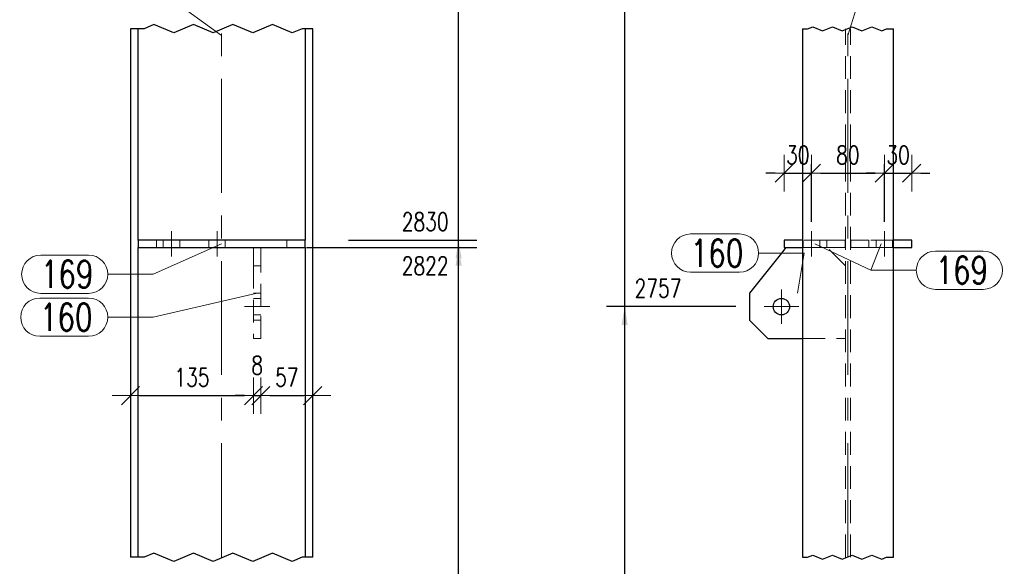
# Model space of a CAD drawing. Header units: millimetres. Extents: x -174 to 432, y 15234 to 15730.
# Tile 18 of 24: x 195 to 303, y 15416 to 15476. Entities that reach past the tile are written whole.
import ezdxf

# ---------------------------------------------------------------- set-up
doc = ezdxf.new("R2010")
doc.units = ezdxf.units.MM
doc.header["$LTSCALE"] = 10
doc.linetypes.add('HIDDEN', pattern=[0.375, 0.25, -0.125])
doc.linetypes.add('MITTE', pattern=[2, 1.25, -0.25, 0.25, -0.25])
doc.layers.get('Defpoints').update_dxf_attribs({"color": 1})
for name, color, linetype, lineweight in [('PS_DIM', 4, 'Continuous', 13), ('PS_Hidden', 2, 'HIDDEN', 9), ('PS_Mid', 5, 'MITTE', 15), ('PS_Pos', 1, 'Continuous', 15), ('PS_Shape', 161, 'Continuous', 30), ('PS_SOLID', 7, 'Continuous', 30)]:
    doc.layers.add(name, color=color, linetype=linetype, lineweight=lineweight)
doc.styles.add('simplex', font='simplex.shx', dxfattribs={"width": 0.75})
doc.dimstyles.new('1_10_GŁ_DS1-LS10', dxfattribs={"dimtxt": 2, "dimasz": 2, "dimexe": 2, "dimexo": 5, "dimgap": 1, "dimtad": 1, "dimjust": 4, "dimdec": 0, "dimlfac": 10, "dimtxsty": 'simplex', "dimblk1": 'NONE', "dimsah": 1, "dimcen": 2, "dimclrd": 256, "dimclre": 256, "dimclrt": 3, "dimadec": 1, "dimazin": 0, "dimtfac": 1, "dimtdec": 0, "dimtmove": 2, "dimatfit": 3, "dimfxl": 1, "dimarcsym": 0})
doc.dimstyles.new('1_10_PRZ', dxfattribs={"dimtxt": 2, "dimasz": 1, "dimexe": 2, "dimexo": 5, "dimgap": 1, "dimtad": 1, "dimdec": 0, "dimlfac": 10, "dimtxsty": 'simplex', "dimblk": 'dimznak', "dimcen": 2, "dimse1": 1, "dimse2": 1, "dimclrt": 3, "dimadec": 1, "dimazin": 0, "dimtfac": 1, "dimtdec": 0, "dimtix": 1, "dimtmove": 2, "dimatfit": 3, "dimldrblk": 'dim-grot', "dimfxl": 1, "dimarcsym": 0})
doc.dimstyles.new('1_10_SC', dxfattribs={"dimtxt": 2, "dimasz": 1, "dimexe": 1, "dimexo": 1, "dimgap": 1, "dimtad": 1, "dimdec": 0, "dimlfac": 10, "dimtxsty": 'simplex', "dimblk": 'dimznak', "dimcen": 2, "dimclrd": 256, "dimclre": 256, "dimclrt": 3, "dimadec": 1, "dimazin": 0, "dimtfac": 1, "dimtdec": 0, "dimtix": 1, "dimtmove": 2, "dimatfit": 3, "dimldrblk": 'dim-grot', "dimfxl": 1, "dimarcsym": 0})

# ---------------------------------------------------------------- blocks, each defined once
blk = doc.blocks.new('*D112')
at = {"layer": 'Defpoints', "color": 0, "transparency": 16777216}
for p in [(221.08, 15450.93), (242.75, 15450.93), (226.75, 15367.13)]:
    blk.add_point(p, dxfattribs=at)
at = {"layer": 'PS_DIM', "lineweight": -2, "transparency": 16777216}
for p, q in [((226.08, 15450.93), (244.75, 15450.93)), ((242.75, 15367.13), (242.75, 15448.93)), ((231.75, 15367.13), (244.75, 15367.13))]:
    blk.add_line(p, q, dxfattribs=at)
at = {"layer": 'PS_DIM', "transparency": 16777216}
blk.add_solid([(242.42, 15448.93), (243.09, 15448.93), (242.75, 15450.93)], dxfattribs=at)
at = {"layer": 'PS_DIM', "color": 3, "transparency": 16777216, "insert": (239.09, 15448.91), "char_height": 2, "attachment_point": 5, "rotation": 0.0573, "style": 'simplex'}
blk.add_mtext('2822', dxfattribs=at)
blk = doc.blocks.new('_None')
blk = doc.blocks.new('*D113')
at = {"layer": 'Defpoints', "color": 0, "transparency": 16777216}
for p in [(225.67, 15451.73), (242.75, 15451.73), (226.75, 15367.13)]:
    blk.add_point(p, dxfattribs=at)
at = {"layer": 'PS_DIM', "lineweight": -2, "transparency": 16777216}
for p, q in [((230.67, 15451.73), (244.75, 15451.73)), ((242.75, 15367.13), (242.75, 15449.73)), ((231.75, 15367.13), (244.75, 15367.13))]:
    blk.add_line(p, q, dxfattribs=at)
at = {"layer": 'PS_DIM', "transparency": 16777216}
blk.add_solid([(242.42, 15449.73), (243.09, 15449.73), (242.75, 15451.73)], dxfattribs=at)
at = {"layer": 'PS_DIM', "color": 3, "transparency": 16777216, "insert": (239.09, 15453.75), "char_height": 2, "attachment_point": 5, "rotation": 0.0573, "style": 'simplex'}
blk.add_mtext('2830', dxfattribs=at)
blk = doc.blocks.new('*D114')
at = {"layer": 'Defpoints', "color": 0, "transparency": 16777216}
for p in [(225.9, 15501.73), (242.75, 15501.73), (226.75, 15367.13)]:
    blk.add_point(p, dxfattribs=at)
at = {"layer": 'PS_DIM', "lineweight": -2, "transparency": 16777216}
for p, q in [((230.9, 15501.73), (244.75, 15501.73)), ((242.75, 15367.13), (242.75, 15499.73)), ((231.75, 15367.13), (244.75, 15367.13))]:
    blk.add_line(p, q, dxfattribs=at)
at = {"layer": 'PS_DIM', "transparency": 16777216}
blk.add_solid([(242.42, 15499.73), (243.09, 15499.73), (242.75, 15501.73)], dxfattribs=at)
at = {"layer": 'PS_DIM', "color": 3, "transparency": 16777216, "insert": (239.09, 15503.75), "char_height": 2, "attachment_point": 5, "rotation": 0.0573, "style": 'simplex'}
blk.add_mtext('3930', dxfattribs=at)
blk = doc.blocks.new('*D115')
at = {"layer": 'Defpoints', "color": 0, "transparency": 16777216}
for p in [(221.05, 15518.73), (242.75, 15518.73), (226.75, 15367.13)]:
    blk.add_point(p, dxfattribs=at)
at = {"layer": 'PS_DIM', "lineweight": -2, "transparency": 16777216}
for p, q in [((226.05, 15518.73), (244.75, 15518.73)), ((242.75, 15367.13), (242.75, 15516.73)), ((231.75, 15367.13), (244.75, 15367.13))]:
    blk.add_line(p, q, dxfattribs=at)
at = {"layer": 'PS_DIM', "transparency": 16777216}
blk.add_solid([(242.42, 15516.73), (243.09, 15516.73), (242.75, 15518.73)], dxfattribs=at)
at = {"layer": 'PS_DIM', "color": 3, "transparency": 16777216, "insert": (239.23, 15520.75), "char_height": 2, "attachment_point": 5, "rotation": 0.0573, "style": 'simplex'}
blk.add_mtext('4100', dxfattribs=at)
blk = doc.blocks.new('*D116')
at = {"layer": 'Defpoints', "color": 0, "transparency": 16777216}
for p in [(217.15, 15580.52), (242.75, 15580.52), (226.75, 15367.13)]:
    blk.add_point(p, dxfattribs=at)
at = {"layer": 'PS_DIM', "lineweight": -2, "transparency": 16777216}
for p, q in [((222.15, 15580.52), (244.75, 15580.52)), ((242.75, 15367.13), (242.75, 15578.52)), ((231.75, 15367.13), (244.75, 15367.13))]:
    blk.add_line(p, q, dxfattribs=at)
at = {"layer": 'PS_DIM', "transparency": 16777216}
blk.add_solid([(242.42, 15578.52), (243.09, 15578.52), (242.75, 15580.52)], dxfattribs=at)
at = {"layer": 'PS_DIM', "color": 3, "transparency": 16777216, "insert": (239.09, 15576.4), "char_height": 2, "attachment_point": 5, "rotation": 0.0573, "style": 'simplex'}
blk.add_mtext('5898', dxfattribs=at)
blk = doc.blocks.new('*D117')
at = {"layer": 'Defpoints', "color": 0, "transparency": 16777216}
for p in [(226.75, 15581.29), (242.75, 15581.29), (226.75, 15367.13)]:
    blk.add_point(p, dxfattribs=at)
at = {"layer": 'PS_DIM', "lineweight": -2, "transparency": 16777216}
for p, q in [((231.75, 15581.29), (244.75, 15581.29)), ((242.75, 15367.13), (242.75, 15579.29)), ((231.75, 15367.13), (244.75, 15367.13))]:
    blk.add_line(p, q, dxfattribs=at)
at = {"layer": 'PS_DIM', "transparency": 16777216}
blk.add_solid([(242.42, 15579.29), (243.09, 15579.29), (242.75, 15581.29)], dxfattribs=at)
at = {"layer": 'PS_DIM', "color": 3, "transparency": 16777216, "insert": (239.13, 15579.06), "char_height": 2, "attachment_point": 5, "rotation": 0.0573, "style": 'simplex'}
blk.add_mtext('5906', dxfattribs=at)
blk = doc.blocks.new('*D118')
at = {"layer": 'Defpoints', "color": 0, "transparency": 16777216}
for p in [(226.15, 15582.7), (242.75, 15582.7), (226.75, 15367.13)]:
    blk.add_point(p, dxfattribs=at)
at = {"layer": 'PS_DIM', "lineweight": -2, "transparency": 16777216}
for p, q in [((231.15, 15582.7), (244.75, 15582.7)), ((242.75, 15367.13), (242.75, 15580.7)), ((231.75, 15367.13), (244.75, 15367.13))]:
    blk.add_line(p, q, dxfattribs=at)
at = {"layer": 'PS_DIM', "transparency": 16777216}
blk.add_solid([(242.42, 15580.7), (243.09, 15580.7), (242.75, 15582.7)], dxfattribs=at)
at = {"layer": 'PS_DIM', "color": 3, "transparency": 16777216, "insert": (239.09, 15584.72), "char_height": 2, "attachment_point": 5, "rotation": 0.0573, "style": 'simplex'}
blk.add_mtext('5920', dxfattribs=at)
blk = doc.blocks.new('*D121')
at = {"layer": 'Defpoints', "color": 0, "transparency": 16777216}
for p in [(260.98, 15444.43), (278.18, 15444.43), (290.48, 15367.13)]:
    blk.add_point(p, dxfattribs=at)
at = {"layer": 'PS_DIM', "lineweight": -2, "transparency": 16777216}
for p, q in [((273.18, 15444.43), (258.98, 15444.43)), ((260.98, 15367.13), (260.98, 15442.43)), ((285.48, 15367.13), (258.98, 15367.13))]:
    blk.add_line(p, q, dxfattribs=at)
at = {"layer": 'PS_DIM', "transparency": 16777216}
blk.add_solid([(260.64, 15442.43), (261.31, 15442.43), (260.98, 15444.43)], dxfattribs=at)
at = {"layer": 'PS_DIM', "color": 3, "transparency": 16777216, "insert": (264.64, 15446.45), "char_height": 2, "attachment_point": 5, "rotation": 0.0573, "style": 'simplex'}
blk.add_mtext('2757', dxfattribs=at)
blk = doc.blocks.new('*D122')
at = {"layer": 'Defpoints', "color": 0, "transparency": 16777216}
for p in [(260.98, 15515.23), (278.18, 15515.23), (290.48, 15367.13)]:
    blk.add_point(p, dxfattribs=at)
at = {"layer": 'PS_DIM', "lineweight": -2, "transparency": 16777216}
for p, q in [((273.18, 15515.23), (258.98, 15515.23)), ((260.98, 15367.13), (260.98, 15513.23)), ((285.48, 15367.13), (258.98, 15367.13))]:
    blk.add_line(p, q, dxfattribs=at)
at = {"layer": 'PS_DIM', "transparency": 16777216}
blk.add_solid([(260.64, 15513.23), (261.31, 15513.23), (260.98, 15515.23)], dxfattribs=at)
at = {"layer": 'PS_DIM', "color": 3, "transparency": 16777216, "insert": (264.64, 15517.25), "char_height": 2, "attachment_point": 5, "rotation": 0.0573, "style": 'simplex'}
blk.add_mtext('4065', dxfattribs=at)
blk = doc.blocks.new('*D123')
at = {"layer": 'Defpoints', "color": 0, "transparency": 16777216}
for p in [(260.98, 15572.23), (278.18, 15572.23), (290.48, 15367.13)]:
    blk.add_point(p, dxfattribs=at)
at = {"layer": 'PS_DIM', "lineweight": -2, "transparency": 16777216}
for p, q in [((273.18, 15572.23), (258.98, 15572.23)), ((260.98, 15367.13), (260.98, 15570.23)), ((285.48, 15367.13), (258.98, 15367.13))]:
    blk.add_line(p, q, dxfattribs=at)
at = {"layer": 'PS_DIM', "transparency": 16777216}
blk.add_solid([(260.64, 15570.23), (261.31, 15570.23), (260.98, 15572.23)], dxfattribs=at)
at = {"layer": 'PS_DIM', "color": 3, "transparency": 16777216, "insert": (264.5, 15574.25), "char_height": 2, "attachment_point": 5, "rotation": 0.0573, "style": 'simplex'}
blk.add_mtext('5815', dxfattribs=at)
blk = doc.blocks.new('*D124')
at = {"layer": 'Defpoints', "color": 0, "transparency": 16777216}
for p in [(260.98, 15582.7), (292.31, 15582.7), (290.48, 15367.13)]:
    blk.add_point(p, dxfattribs=at)
at = {"layer": 'PS_DIM', "lineweight": -2, "transparency": 16777216}
for p, q in [((287.31, 15582.7), (258.98, 15582.7)), ((260.98, 15367.13), (260.98, 15580.7)), ((285.48, 15367.13), (258.98, 15367.13))]:
    blk.add_line(p, q, dxfattribs=at)
at = {"layer": 'PS_DIM', "transparency": 16777216}
blk.add_solid([(260.64, 15580.7), (261.31, 15580.7), (260.98, 15582.7)], dxfattribs=at)
at = {"layer": 'PS_DIM', "color": 3, "transparency": 16777216, "insert": (264.64, 15584.72), "char_height": 2, "attachment_point": 5, "rotation": 0.0573, "style": 'simplex'}
blk.add_mtext('5920', dxfattribs=at)
blk = doc.blocks.new('dimznak')
at = {"color": 0}
for points in [[(0, 2), (0, -2)], [(-2, 0), (2, 0)]]:
    blk.add_lwpolyline(points, dxfattribs=at)
at = {"color": 2}
blk.add_lwpolyline([(1, 1), (-1, -1)], dxfattribs=at)
blk = doc.blocks.new('*D148')
at = {"layer": 'Defpoints', "color": 0, "transparency": 16777216}
for p in [(220.25, 15440.93), (206.75, 15437.85), (220.25, 15434.67)]:
    blk.add_point(p, dxfattribs=at)
at = {"layer": 'PS_DIM', "color": 0, "lineweight": -2, "transparency": 16777216}
blk.add_line((207.75, 15434.67), (219.25, 15434.67), dxfattribs=at)
at = {"layer": 'PS_DIM', "color": 0, "lineweight": -2, "transparency": 16777216, "rotation": 180}
blk.add_blockref('dimznak', (206.75, 15434.67), dxfattribs=at)
at = {"layer": 'PS_DIM', "color": 0, "lineweight": -2, "transparency": 16777216}
blk.add_blockref('dimznak', (220.25, 15434.67), dxfattribs=at)
at = {"layer": 'PS_DIM', "color": 3, "transparency": 16777216, "insert": (213.5, 15436.67), "char_height": 2, "attachment_point": 5, "style": 'simplex'}
blk.add_mtext('135', dxfattribs=at)
blk = doc.blocks.new('dim-grot')
blk.add_hatch(color=256).paths.add_polyline_path([(0, 0), (-2, 0.5), (-2, -0.5)])
blk.add_lwpolyline([(0, 0), (-2, 0.5), (-2, -0.5), (0, 0)])
blk = doc.blocks.new('*D149')
at = {"layer": 'Defpoints', "color": 0, "transparency": 16777216}
for p in [(220.25, 15440.93), (221.05, 15440.93), (221.05, 15434.67)]:
    blk.add_point(p, dxfattribs=at)
at = {"layer": 'PS_DIM', "color": 0, "lineweight": -2, "transparency": 16777216}
for p, q in [((219.25, 15434.67), (218.25, 15434.67)), ((220.25, 15434.67), (221.05, 15434.67)), ((222.05, 15434.67), (223.05, 15434.67))]:
    blk.add_line(p, q, dxfattribs=at)
blk.add_blockref('dimznak', (220.25, 15434.67), dxfattribs=at)
at = {"layer": 'PS_DIM', "color": 0, "lineweight": -2, "transparency": 16777216, "rotation": 180}
blk.add_blockref('dimznak', (221.05, 15434.67), dxfattribs=at)
at = {"layer": 'PS_DIM', "color": 3, "transparency": 16777216, "insert": (220.65, 15437.99), "char_height": 2, "attachment_point": 5, "style": 'simplex'}
blk.add_mtext('8', dxfattribs=at)
blk = doc.blocks.new('*D150')
at = {"layer": 'Defpoints', "color": 0, "transparency": 16777216}
for p in [(221.05, 15440.93), (226.75, 15435.53), (226.75, 15434.67)]:
    blk.add_point(p, dxfattribs=at)
at = {"layer": 'PS_DIM', "color": 0, "lineweight": -2, "transparency": 16777216}
blk.add_line((222.05, 15434.67), (225.75, 15434.67), dxfattribs=at)
at = {"layer": 'PS_DIM', "color": 0, "lineweight": -2, "transparency": 16777216, "rotation": 180}
blk.add_blockref('dimznak', (221.05, 15434.67), dxfattribs=at)
at = {"layer": 'PS_DIM', "color": 0, "lineweight": -2, "transparency": 16777216}
blk.add_blockref('dimznak', (226.75, 15434.67), dxfattribs=at)
at = {"layer": 'PS_DIM', "color": 3, "transparency": 16777216, "insert": (223.9, 15436.67), "char_height": 2, "attachment_point": 5, "style": 'simplex'}
blk.add_mtext('57', dxfattribs=at)
blk = doc.blocks.new('*D157')
at = {"layer": 'Defpoints', "color": 0, "transparency": 16777216}
for p in [(281.48, 15459.08), (281.48, 15452.73), (278.48, 15451.73)]:
    blk.add_point(p, dxfattribs=at)
at = {"layer": 'PS_DIM', "color": 0, "lineweight": -2, "transparency": 16777216}
for p, q in [((277.48, 15459.08), (276.48, 15459.08)), ((278.48, 15459.08), (281.48, 15459.08)), ((282.48, 15459.08), (283.48, 15459.08))]:
    blk.add_line(p, q, dxfattribs=at)
blk.add_blockref('dimznak', (278.48, 15459.08), dxfattribs=at)
at = {"layer": 'PS_DIM', "color": 0, "lineweight": -2, "transparency": 16777216, "rotation": 180}
blk.add_blockref('dimznak', (281.48, 15459.08), dxfattribs=at)
at = {"layer": 'PS_DIM', "color": 3, "transparency": 16777216, "insert": (279.98, 15461.08), "char_height": 2, "attachment_point": 5, "style": 'simplex'}
blk.add_mtext('30', dxfattribs=at)
blk = doc.blocks.new('*D158')
at = {"layer": 'Defpoints', "color": 0, "transparency": 16777216}
for p in [(289.48, 15459.08), (281.48, 15452.73), (289.48, 15452.73)]:
    blk.add_point(p, dxfattribs=at)
at = {"layer": 'PS_DIM', "lineweight": -2, "transparency": 16777216}
for p, q in [((281.48, 15453.73), (281.48, 15460.08)), ((289.48, 15453.73), (289.48, 15460.08)), ((282.48, 15459.08), (288.48, 15459.08))]:
    blk.add_line(p, q, dxfattribs=at)
at = {"layer": 'PS_DIM', "lineweight": -2, "transparency": 16777216, "rotation": 180}
blk.add_blockref('dimznak', (281.48, 15459.08), dxfattribs=at)
at = {"layer": 'PS_DIM', "lineweight": -2, "transparency": 16777216}
blk.add_blockref('dimznak', (289.48, 15459.08), dxfattribs=at)
at = {"layer": 'PS_DIM', "color": 3, "transparency": 16777216, "insert": (285.48, 15461.08), "char_height": 2, "attachment_point": 5, "style": 'simplex'}
blk.add_mtext('80', dxfattribs=at)
blk = doc.blocks.new('*D159')
at = {"layer": 'Defpoints', "color": 0, "transparency": 16777216}
for p in [(292.48, 15459.08), (289.48, 15452.73), (292.48, 15451.73)]:
    blk.add_point(p, dxfattribs=at)
at = {"layer": 'PS_DIM', "color": 0, "lineweight": -2, "transparency": 16777216}
for p, q in [((288.48, 15459.08), (287.48, 15459.08)), ((289.48, 15459.08), (292.48, 15459.08)), ((293.48, 15459.08), (294.48, 15459.08))]:
    blk.add_line(p, q, dxfattribs=at)
blk.add_blockref('dimznak', (289.48, 15459.08), dxfattribs=at)
at = {"layer": 'PS_DIM', "color": 0, "lineweight": -2, "transparency": 16777216, "rotation": 180}
blk.add_blockref('dimznak', (292.48, 15459.08), dxfattribs=at)
at = {"layer": 'PS_DIM', "color": 3, "transparency": 16777216, "insert": (290.98, 15461.08), "char_height": 2, "attachment_point": 5, "style": 'simplex'}
blk.add_mtext('30', dxfattribs=at)
blk = doc.blocks.new('*X283')
at = {"color": 1}
for p, q in [((209.32, 15475.39), (208.24, 15474.93)), ((211.49, 15474.47), (209.32, 15475.39)), ((213.66, 15475.39), (211.49, 15474.47)), ((215.82, 15474.47), (213.66, 15475.39)), ((217.99, 15475.39), (215.82, 15474.47)), ((220.16, 15474.47), (217.99, 15475.39)), ((222.33, 15475.39), (220.16, 15474.47)), ((224.49, 15474.47), (222.33, 15475.39)), ((208.24, 15474.93), (206.75, 15474.93)), ((225.58, 15474.93), (224.49, 15474.47)), ((226.75, 15474.93), (225.58, 15474.93)), ((208.24, 15416.93), (206.75, 15416.93)), ((209.32, 15417.39), (208.24, 15416.93)), ((211.49, 15416.47), (209.32, 15417.39)), ((213.66, 15417.39), (211.49, 15416.47)), ((215.82, 15416.47), (213.66, 15417.39)), ((217.99, 15417.39), (215.82, 15416.47)), ((220.16, 15416.47), (217.99, 15417.39)), ((222.33, 15417.39), (220.16, 15416.47)), ((224.49, 15416.47), (222.33, 15417.39)), ((225.58, 15416.93), (224.49, 15416.47)), ((226.75, 15416.93), (225.58, 15416.93))]:
    blk.add_line(p, q, dxfattribs=at)
at = {"layer": 'PS_Hidden', "color": 2, "linetype": 'HIDDEN'}
for p, q in [((207.6, 15451.73), (207.6, 15450.93)), ((209.6, 15451.73), (209.6, 15450.93)), ((210.35, 15451.73), (210.35, 15450.93)), ((212.15, 15450.93), (212.15, 15451.73)), ((215.35, 15451.73), (215.35, 15450.93)), ((217.15, 15450.93), (217.15, 15451.73)), ((223.9, 15451.73), (223.9, 15450.93)), ((220.25, 15450.93), (220.25, 15448.93)), ((221.05, 15448.93), (221.05, 15450.93)), ((220.25, 15448.93), (220.25, 15440.93)), ((220.25, 15448.93), (221.05, 15448.93)), ((221.05, 15444.43), (221.05, 15448.93)), ((220.25, 15445.93), (221.05, 15445.93)), ((221.05, 15445.33), (220.25, 15445.33)), ((221.05, 15440.93), (221.05, 15444.43)), ((220.25, 15443.53), (221.05, 15443.53)), ((220.25, 15442.93), (221.05, 15442.93)), ((220.25, 15440.93), (221.05, 15440.93))]:
    blk.add_line(p, q, dxfattribs=at)
at = {"layer": 'PS_Mid', "color": 5, "linetype": 'MITTE'}
for p, q in [((216.75, 15416.93), (216.75, 15474.93)), ((211.25, 15449.93), (211.25, 15452.73)), ((211.25, 15449.93), (211.25, 15452.73)), ((216.25, 15449.93), (216.25, 15452.73)), ((216.25, 15449.93), (216.25, 15452.73)), ((222.05, 15444.43), (219.25, 15444.43))]:
    blk.add_line(p, q, dxfattribs=at)
at = {"layer": 'PS_SOLID', "color": 7, "linetype": 'Continuous'}
for p, q in [((206.75, 15474.93), (206.75, 15416.93)), ((207.6, 15451.73), (207.6, 15474.93)), ((225.9, 15474.93), (225.9, 15451.73)), ((226.75, 15416.93), (226.75, 15474.93)), ((225.9, 15451.73), (207.6, 15451.73)), ((207.6, 15451.73), (207.6, 15450.93)), ((225.9, 15450.93), (225.9, 15451.73)), ((207.6, 15450.93), (211.25, 15450.93)), ((207.6, 15416.93), (207.6, 15450.93)), ((211.25, 15450.93), (216.25, 15450.93)), ((216.25, 15450.93), (225.9, 15450.93)), ((225.9, 15450.93), (225.9, 15416.93))]:
    blk.add_line(p, q, dxfattribs=at)
blk = doc.blocks.new('*X284')
at = {"color": 1}
for p, q in [((204.25, 15481.73), (194.59, 15481.73)), ((194.59, 15481.73), (194.59, 15477.53)), ((204.25, 15477.53), (204.25, 15481.73)), ((204.25, 15479.63), (209.25, 15479.63)), ((216.75, 15474.21), (209.25, 15479.63)), ((194.59, 15477.53), (204.25, 15477.53))]:
    blk.add_line(p, q, dxfattribs=at)
at = {"color": 2, "style": 'simplex', "width": 0.75}
blk.add_text('134', height=3, dxfattribs=at).set_placement((196.69, 15478.13))
blk = doc.blocks.new('*X287')
at = {"color": 1}
for p, q in [((216.75, 15451.33), (209.25, 15447.99)), ((196.9, 15450.09), (202.15, 15450.09)), ((204.25, 15447.99), (209.25, 15447.99)), ((196.9, 15445.89), (202.15, 15445.89))]:
    blk.add_line(p, q, dxfattribs=at)
for centre, start, end in [((196.9, 15447.99), 90, 270), ((202.15, 15447.99), 270, 90)]:
    blk.add_arc(centre, 2.1, start, end, dxfattribs=at)
at = {"color": 2, "style": 'simplex', "width": 0.75}
blk.add_text('169', height=3, dxfattribs=at).set_placement((196.9, 15446.49))
blk = doc.blocks.new('*X288')
at = {"color": 1}
for p, q in [((216.75, 15451.33), (209.25, 15447.99)), ((196.9, 15450.09), (202.15, 15450.09)), ((204.25, 15447.99), (209.25, 15447.99)), ((196.9, 15445.89), (202.15, 15445.89))]:
    blk.add_line(p, q, dxfattribs=at)
for centre, start, end in [((196.9, 15447.99), 90, 270), ((202.15, 15447.99), 270, 90)]:
    blk.add_arc(centre, 2.1, start, end, dxfattribs=at)
at = {"color": 2, "style": 'simplex', "width": 0.75}
blk.add_text('169', height=3, dxfattribs=at).set_placement((196.9, 15446.49))
blk = doc.blocks.new('*X290')
at = {"color": 1}
for p, q in [((220.65, 15445.93), (209.25, 15443.28)), ((196.8, 15445.38), (202.15, 15445.38)), ((204.25, 15443.28), (209.25, 15443.28)), ((196.8, 15441.18), (202.15, 15441.18))]:
    blk.add_line(p, q, dxfattribs=at)
for centre, start, end in [((196.8, 15443.28), 90, 270), ((202.15, 15443.28), 270, 90)]:
    blk.add_arc(centre, 2.1, start, end, dxfattribs=at)
at = {"color": 2, "style": 'simplex', "width": 0.75}
blk.add_text('160', height=3, dxfattribs=at).set_placement((196.8, 15441.78))
blk = doc.blocks.new('*X305')
at = {"color": 1}
for p, q in [((281.06, 15474.93), (281.61, 15475.16)), ((281.61, 15475.16), (282.69, 15474.7)), ((282.69, 15474.7), (283.77, 15475.16)), ((283.77, 15475.16), (284.86, 15474.7)), ((284.86, 15474.7), (285.94, 15475.16)), ((285.94, 15475.16), (287.02, 15474.7)), ((287.02, 15474.7), (288.11, 15475.16)), ((288.11, 15475.16), (289.19, 15474.7)), ((280.48, 15474.93), (281.06, 15474.93)), ((289.19, 15474.7), (289.73, 15474.93)), ((289.73, 15474.93), (290.48, 15474.93)), ((280.48, 15416.93), (281.06, 15416.93)), ((281.06, 15416.93), (281.61, 15417.16)), ((281.61, 15417.16), (282.69, 15416.7)), ((282.69, 15416.7), (283.77, 15417.16)), ((283.77, 15417.16), (284.86, 15416.7)), ((284.86, 15416.7), (285.94, 15417.16)), ((285.94, 15417.16), (287.02, 15416.7)), ((287.02, 15416.7), (288.11, 15417.16)), ((288.11, 15417.16), (289.19, 15416.7)), ((289.19, 15416.7), (289.73, 15416.93)), ((289.73, 15416.93), (290.48, 15416.93))]:
    blk.add_line(p, q, dxfattribs=at)
at = {"layer": 'PS_Hidden', "color": 2, "linetype": 'HIDDEN'}
for p, q in [((280.48, 15474.93), (280.48, 15451.73)), ((285.2, 15416.93), (285.2, 15474.93)), ((285.76, 15416.93), (285.76, 15474.93)), ((280.48, 15451.73), (280.48, 15450.93)), ((283.18, 15451.73), (280.48, 15451.73)), ((280.58, 15451.73), (280.58, 15450.93)), ((282.38, 15450.93), (282.38, 15451.73)), ((283.21, 15451.73), (283.18, 15451.73)), ((283.18, 15451.73), (283.18, 15450.93)), ((283.33, 15451.73), (283.21, 15451.73)), ((283.51, 15451.73), (283.33, 15451.73)), ((283.76, 15451.73), (283.51, 15451.73)), ((284.06, 15451.73), (283.76, 15451.73)), ((284.41, 15451.73), (284.06, 15451.73)), ((284.79, 15451.73), (284.41, 15451.73)), ((285.18, 15451.73), (284.79, 15451.73)), ((285.18, 15450.93), (285.18, 15451.73)), ((286.17, 15451.73), (285.78, 15451.73)), ((285.78, 15451.73), (285.78, 15450.93)), ((286.54, 15451.73), (286.17, 15451.73)), ((286.89, 15451.73), (286.54, 15451.73)), ((287.19, 15451.73), (286.89, 15451.73)), ((287.44, 15451.73), (287.19, 15451.73)), ((287.62, 15451.73), (287.44, 15451.73)), ((287.74, 15451.73), (287.62, 15451.73)), ((287.78, 15451.73), (287.74, 15451.73)), ((287.78, 15450.93), (287.78, 15451.73)), ((290.48, 15451.73), (287.78, 15451.73)), ((288.58, 15451.73), (288.58, 15450.93)), ((290.38, 15450.93), (290.38, 15451.73)), ((280.48, 15450.93), (281.48, 15450.93)), ((280.48, 15450.93), (280.48, 15440.93)), ((281.48, 15450.93), (283.18, 15450.93)), ((283.18, 15450.93), (283.21, 15450.93)), ((285.2, 15448.93), (283.2, 15450.93)), ((283.21, 15450.93), (283.33, 15450.93)), ((283.33, 15450.93), (283.51, 15450.93)), ((283.51, 15450.93), (283.76, 15450.93)), ((283.76, 15450.93), (284.06, 15450.93)), ((284.06, 15450.93), (284.41, 15450.93)), ((284.41, 15450.93), (284.79, 15450.93)), ((284.79, 15450.93), (285.18, 15450.93)), ((285.78, 15450.93), (286.17, 15450.93)), ((286.17, 15450.93), (286.54, 15450.93)), ((286.54, 15450.93), (286.89, 15450.93)), ((286.89, 15450.93), (287.19, 15450.93)), ((287.19, 15450.93), (287.44, 15450.93)), ((287.44, 15450.93), (287.62, 15450.93)), ((287.62, 15450.93), (287.74, 15450.93)), ((287.74, 15450.93), (287.78, 15450.93)), ((287.78, 15450.93), (289.48, 15450.93)), ((289.48, 15450.93), (290.48, 15450.93)), ((280.48, 15440.93), (280.48, 15416.93)), ((280.48, 15440.93), (285.2, 15440.93))]:
    blk.add_line(p, q, dxfattribs=at)
at = {"layer": 'PS_Mid', "color": 5, "linetype": 'MITTE'}
for p, q in [((285.48, 15416.93), (285.48, 15474.93)), ((281.48, 15449.93), (281.48, 15452.73)), ((281.48, 15449.93), (281.48, 15452.73)), ((289.48, 15449.93), (289.48, 15452.73)), ((289.48, 15449.93), (289.48, 15452.73)), ((278.18, 15446.33), (278.18, 15442.53)), ((280.08, 15444.43), (276.28, 15444.43))]:
    blk.add_line(p, q, dxfattribs=at)
at = {"layer": 'PS_SOLID', "color": 7, "linetype": 'Continuous'}
for p, q in [((280.48, 15474.93), (280.48, 15416.93)), ((290.48, 15416.93), (290.48, 15474.93)), ((280.48, 15451.73), (278.48, 15451.73)), ((278.48, 15451.73), (278.48, 15450.93)), ((292.48, 15451.73), (290.48, 15451.73)), ((292.48, 15450.93), (292.48, 15451.73)), ((278.18, 15450.31), (274.68, 15445.93)), ((278.68, 15450.93), (278.18, 15450.31)), ((278.48, 15450.93), (280.48, 15450.93)), ((290.48, 15450.93), (292.48, 15450.93)), ((274.68, 15445.93), (274.68, 15442.93)), ((274.68, 15442.93), (276.68, 15440.93)), ((276.68, 15440.93), (280.48, 15440.93))]:
    blk.add_line(p, q, dxfattribs=at)
at = {"layer": 'PS_SOLID', "color": 7}
blk.add_circle((278.18, 15444.43), 0.9, dxfattribs=at)
blk = doc.blocks.new('*X306')
at = {"color": 1}
for p, q in [((302.64, 15484.44), (292.98, 15484.44)), ((292.98, 15484.44), (292.98, 15480.24)), ((302.64, 15480.24), (302.64, 15484.44)), ((285.48, 15474.21), (287.98, 15482.34)), ((287.98, 15482.34), (292.98, 15482.34)), ((292.98, 15480.24), (302.64, 15480.24))]:
    blk.add_line(p, q, dxfattribs=at)
at = {"color": 2, "style": 'simplex', "width": 0.75}
blk.add_text('134', height=3, dxfattribs=at).set_placement((295.08, 15480.84))
blk = doc.blocks.new('*X309')
at = {"color": 1}
for p, q in [((281.83, 15451.33), (287.98, 15448.43)), ((295.08, 15450.53), (300.33, 15450.53)), ((287.98, 15448.43), (292.98, 15448.43)), ((295.08, 15446.33), (300.33, 15446.33))]:
    blk.add_line(p, q, dxfattribs=at)
for centre, start, end in [((295.08, 15448.43), 90, 270), ((300.33, 15448.43), 270, 90)]:
    blk.add_arc(centre, 2.1, start, end, dxfattribs=at)
at = {"color": 2, "style": 'simplex', "width": 0.75}
blk.add_text('169', height=3, dxfattribs=at).set_placement((295.08, 15446.93))
blk = doc.blocks.new('*X310')
at = {"color": 1}
for p, q in [((289.13, 15451.33), (287.98, 15448.43)), ((295.08, 15450.53), (300.33, 15450.53)), ((287.98, 15448.43), (292.98, 15448.43)), ((295.08, 15446.33), (300.33, 15446.33))]:
    blk.add_line(p, q, dxfattribs=at)
for centre, start, end in [((295.08, 15448.43), 90, 270), ((300.33, 15448.43), 270, 90)]:
    blk.add_arc(centre, 2.1, start, end, dxfattribs=at)
at = {"color": 2, "style": 'simplex', "width": 0.75}
blk.add_text('169', height=3, dxfattribs=at).set_placement((295.08, 15446.93))
blk = doc.blocks.new('*X312')
at = {"color": 1}
for p, q in [((268.22, 15452.41), (273.58, 15452.41)), ((275.68, 15450.31), (280.68, 15450.31)), ((279.94, 15445.93), (280.68, 15450.31)), ((268.22, 15448.21), (273.58, 15448.21))]:
    blk.add_line(p, q, dxfattribs=at)
for centre, start, end in [((268.22, 15450.31), 90, 270), ((273.58, 15450.31), 270, 90)]:
    blk.add_arc(centre, 2.1, start, end, dxfattribs=at)
at = {"color": 2, "style": 'simplex', "width": 0.75}
blk.add_text('160', height=3, dxfattribs=at).set_placement((268.22, 15448.81))

msp = doc.modelspace()

# ---------------------------------------------------------------- block references
at = {"layer": 'PS_Pos'}
for name in ['*X306', '*X284', '*X312', '*X287', '*X288', '*X309', '*X310', '*X290']:
    msp.add_blockref(name, (0, 0), dxfattribs=at)
at = {"layer": 'PS_Shape', "color": 66}
for name in ['*X283', '*X305']:
    msp.add_blockref(name, (0, 0), dxfattribs=at)

# ---------------------------------------------------------------- dimensions: what is measured, and where the dimension line sits
at = {"layer": 'PS_DIM'}
for base, p1, p2, text, picture, middle in [((242.75, 15582.7), (226.75, 15367.13), (226.15, 15582.7), '5920', '*D118', (239.09, 15584.72)), ((260.98, 15582.7), (290.48, 15367.13), (292.31, 15582.7), '5920', '*D124', (264.64, 15584.72)), ((242.75, 15581.29), (226.75, 15367.13), (226.75, 15581.29), '5906', '*D117', (239.13, 15579.06)), ((242.75, 15580.52), (226.75, 15367.13), (217.15, 15580.52), '5898', '*D116', (239.09, 15576.4)), ((260.98, 15572.23), (290.48, 15367.13), (278.18, 15572.23), '5815', '*D123', (264.5, 15574.25)), ((242.75, 15518.73), (226.75, 15367.13), (221.05, 15518.73), '4100', '*D115', (239.23, 15520.75)), ((260.98, 15515.23), (290.48, 15367.13), (278.18, 15515.23), '4065', '*D122', (264.64, 15517.25)), ((242.75, 15501.73), (226.75, 15367.13), (225.9, 15501.73), '3930', '*D114', (239.09, 15503.75)), ((242.75, 15451.73), (226.75, 15367.13), (225.67, 15451.73), '2830', '*D113', (239.09, 15453.75)), ((242.75, 15450.93), (226.75, 15367.13), (221.08, 15450.93), '2822', '*D112', (239.09, 15448.91)), ((260.98, 15444.43), (290.48, 15367.13), (278.18, 15444.43), '2757', '*D121', (264.64, 15446.45))]:
    dim = msp.add_linear_dim(base=base, p1=p1, p2=p2, angle=90, text=text, dimstyle='1_10_GŁ_DS1-LS10', dxfattribs=at)
    dim.commit()
    dim.dimension.update_dxf_attribs({"geometry": picture, "text_midpoint": middle, "dimtype": 128, "text_rotation": 0.0573})
for base, p1, p2, dimstyle, picture, middle in [((281.48, 15459.08), (278.48, 15451.73), (281.48, 15452.73), '1_10_PRZ', '*D157', (279.98, 15461.08)), ((289.48, 15459.08), (281.48, 15452.73), (289.48, 15452.73), '1_10_SC', '*D158', (285.48, 15461.08)), ((292.48, 15459.08), (289.48, 15452.73), (292.48, 15451.73), '1_10_PRZ', '*D159', (290.98, 15461.08)), ((220.25, 15434.67), (206.75, 15437.85), (220.25, 15440.93), '1_10_PRZ', '*D148', (213.5, 15436.67)), ((226.75, 15434.67), (221.05, 15440.93), (226.75, 15435.53), '1_10_PRZ', '*D150', (223.9, 15436.67))]:
    dim = msp.add_linear_dim(base=base, p1=p1, p2=p2, dimstyle=dimstyle, dxfattribs=at)
    dim.commit()
    dim.dimension.update_dxf_attribs({"geometry": picture, "text_midpoint": middle})
dim = msp.add_linear_dim(base=(221.05, 15434.67), p1=(220.25, 15440.93), p2=(221.05, 15440.93), dimstyle='1_10_PRZ', dxfattribs=at)
dim.commit()
dim.dimension.update_dxf_attribs({"geometry": '*D149', "text_midpoint": (220.65, 15437.99), "dimtype": 128})

doc.saveas('drawing.dxf')
